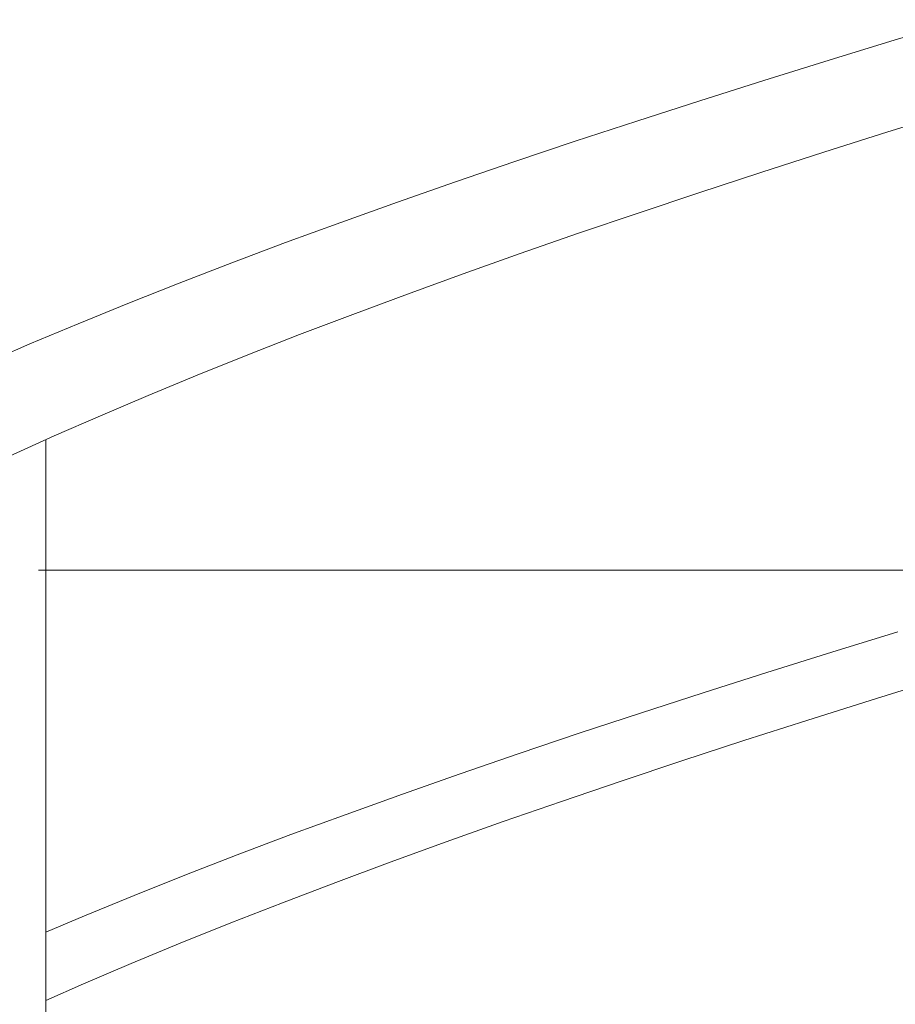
# Model space of a CAD drawing. Header units: millimetres. Extents: x 16408 to 39505, y -6861 to 26364.
# Tile 51 of 85: x 29234 to 29589, y 3660 to 4060. Entities that reach past the tile are written whole.
import ezdxf

# ---------------------------------------------------------------- set-up
doc = ezdxf.new("R2010")
doc.units = ezdxf.units.MM
doc.header["$MEASUREMENT"] = 0
doc.linetypes.add('Wipeout_Contour', pattern=[1000, 0, -1000])
doc.layers.add('0_Nr_pióra__103', color=7, linetype='Continuous', lineweight=5)
doc.layers.add('inw_schody zewnętrzne_Nr_pióra__103', color=7, linetype='Continuous', lineweight=5)

msp = doc.modelspace()

# ---------------------------------------------------------------- linework, layer by layer
at = {"layer": '0_Nr_pióra__103', "color": 7, "linetype": 'Continuous', "lineweight": 5}
for p, q in [((29298.82, 3684.99), (29319.3, 3693.21)), ((29278.91, 3676.76), (29298.82, 3684.99)), ((29259.57, 3668.53), (29278.91, 3676.76)), ((29244.23, 3661.8), (29259.57, 3668.53))]:
    msp.add_line(p, q, dxfattribs=at)
at = {"layer": 'inw_schody zewnętrzne_Nr_pióra__103', "color": 7, "linetype": 'Continuous', "lineweight": 5}
for p, q in [((29375.68, 3836.43), (29241.3, 3836.43)), ((29514.85, 3836.43), (29375.68, 3836.43)), ((29632.85, 3836.43), (29514.85, 3836.43))]:
    msp.add_line(p, q, dxfattribs=at)

# ---------------------------------------------------------------- wipeouts: each hides what was drawn before it
at = {"color": 254, "linetype": 'Wipeout_Contour', "lineweight": 0, "ltscale": 88505.870758}
msp.add_wipeout([(29218.73, 3920.01), (29262.28, 3928.24), (29237.74, 3928.24)], dxfattribs=at)
at = {"color": 254, "linetype": 'Wipeout_Contour', "lineweight": 0, "ltscale": 88478.087001}
msp.add_wipeout([(29225.6, 3911.79), (29229.49, 3882.67), (29247.66, 3890.89)], dxfattribs=at)
at = {"color": 254, "linetype": 'Wipeout_Contour', "lineweight": 0, "ltscale": 88530.095407}
msp.add_wipeout([(29295.89, 3704.4), (29259.95, 3696.17), (29276.06, 3696.17)], dxfattribs=at)

# ---------------------------------------------------------------- next in the draw order: linework, layer by layer
at = {"layer": '0_Nr_pióra__103', "color": 7, "linetype": 'Continuous', "lineweight": 5}
for p, q in [((29229.49, 3882.67), (29247.66, 3890.89)), ((29244.23, 3353.4), (29244.23, 3889.34))]:
    msp.add_line(p, q, dxfattribs=at)

# ---------------------------------------------------------------- next in the draw order: wipeouts: each hides what was drawn before it
at = {"color": 254, "linetype": 'Wipeout_Contour', "lineweight": 0, "ltscale": 88570.020112}
msp.add_wipeout([(29281.51, 3936.47), (29237.74, 3928.24), (29262.28, 3928.24)], dxfattribs=at)
at = {"color": 254, "linetype": 'Wipeout_Contour', "lineweight": 0, "ltscale": 88535.10039}
msp.add_wipeout([(29280.05, 3704.4), (29259.95, 3696.17), (29295.89, 3704.4)], dxfattribs=at)

# ---------------------------------------------------------------- next in the draw order: linework, layer by layer
at = {"layer": '0_Nr_pióra__103', "color": 7, "linetype": 'Continuous', "lineweight": 5}
msp.add_line((29244.23, 3689.54), (29259.95, 3696.17), dxfattribs=at)

# ---------------------------------------------------------------- next in the draw order: wipeouts: each hides what was drawn before it
at = {"color": 254, "linetype": 'Wipeout_Contour', "lineweight": 0, "ltscale": 88566.477493}
msp.add_wipeout([(29257.35, 3936.47), (29237.74, 3928.24), (29281.51, 3936.47)], dxfattribs=at)
at = {"color": 254, "linetype": 'Wipeout_Contour', "lineweight": 0, "ltscale": 88593.048522}
msp.add_wipeout([(29280.05, 3704.4), (29295.89, 3704.4), (29316.29, 3712.63)], dxfattribs=at)

# ---------------------------------------------------------------- next in the draw order: linework, layer by layer
at = {"layer": '0_Nr_pióra__103', "color": 7, "linetype": 'Continuous', "lineweight": 5}
msp.add_line((29218.73, 3920.01), (29237.74, 3928.24), dxfattribs=at)

# ---------------------------------------------------------------- next in the draw order: wipeouts: each hides what was drawn before it
at = {"color": 254, "linetype": 'Wipeout_Contour', "lineweight": 0, "ltscale": 88595.381061}
msp.add_wipeout([(29262.28, 3928.24), (29266.43, 3899.12), (29285.78, 3907.35)], dxfattribs=at)
at = {"color": 254, "linetype": 'Wipeout_Contour', "lineweight": 0, "ltscale": 88598.868695}
msp.add_wipeout([(29280.05, 3704.4), (29316.29, 3712.63), (29300.72, 3712.63)], dxfattribs=at)

# ---------------------------------------------------------------- next in the draw order: linework, layer by layer
at = {"layer": '0_Nr_pióra__103', "color": 7, "linetype": 'Continuous', "lineweight": 5}
for p, q in [((29247.66, 3890.89), (29266.43, 3899.12)), ((29259.95, 3696.17), (29280.05, 3704.4))]:
    msp.add_line(p, q, dxfattribs=at)

# ---------------------------------------------------------------- next in the draw order: wipeouts: each hides what was drawn before it
at = {"color": 254, "linetype": 'Wipeout_Contour', "lineweight": 0, "ltscale": 88614.702365}
msp.add_wipeout([(29262.28, 3928.24), (29285.78, 3907.35), (29281.51, 3936.47)], dxfattribs=at)
at = {"color": 254, "linetype": 'Wipeout_Contour', "lineweight": 0, "ltscale": 88657.704298}
msp.add_wipeout([(29300.72, 3712.63), (29316.29, 3712.63), (29337.25, 3720.85)], dxfattribs=at)

# ---------------------------------------------------------------- next in the draw order: wipeouts: each hides what was drawn before it
at = {"color": 254, "linetype": 'Wipeout_Contour', "lineweight": 0, "ltscale": 88631.438846}
msp.add_wipeout([(29301.31, 3944.69), (29257.35, 3936.47), (29281.51, 3936.47)], dxfattribs=at)
at = {"color": 254, "linetype": 'Wipeout_Contour', "lineweight": 0, "ltscale": 88664.337675}
msp.add_wipeout([(29300.72, 3712.63), (29337.25, 3720.85), (29321.96, 3720.85)], dxfattribs=at)

# ---------------------------------------------------------------- next in the draw order: linework, layer by layer
at = {"layer": '0_Nr_pióra__103', "color": 7, "linetype": 'Continuous', "lineweight": 5}
msp.add_line((29280.05, 3704.4), (29300.72, 3712.63), dxfattribs=at)

# ---------------------------------------------------------------- next in the draw order: wipeouts: each hides what was drawn before it
at = {"color": 254, "linetype": 'Wipeout_Contour', "lineweight": 0, "ltscale": 88628.840067}
msp.add_wipeout([(29277.55, 3944.69), (29257.35, 3936.47), (29301.31, 3944.69)], dxfattribs=at)
at = {"color": 254, "linetype": 'Wipeout_Contour', "lineweight": 0, "ltscale": 88695.249064}
msp.add_wipeout([(29316.29, 3712.63), (29340.35, 3701.44), (29337.25, 3720.85)], dxfattribs=at)

# ---------------------------------------------------------------- next in the draw order: linework, layer by layer
at = {"layer": '0_Nr_pióra__103', "color": 7, "linetype": 'Continuous', "lineweight": 5}
msp.add_line((29237.74, 3928.24), (29257.35, 3936.47), dxfattribs=at)

# ---------------------------------------------------------------- next in the draw order: wipeouts: each hides what was drawn before it
at = {"color": 254, "linetype": 'Wipeout_Contour', "lineweight": 0, "ltscale": 88656.6487}
msp.add_wipeout([(29305.71, 3915.57), (29281.51, 3936.47), (29285.78, 3907.35)], dxfattribs=at)
at = {"color": 254, "linetype": 'Wipeout_Contour', "lineweight": 0, "ltscale": 88724.033255}
msp.add_wipeout([(29321.96, 3720.85), (29337.25, 3720.85), (29358.77, 3729.08)], dxfattribs=at)

# ---------------------------------------------------------------- next in the draw order: linework, layer by layer
at = {"layer": '0_Nr_pióra__103', "color": 7, "linetype": 'Continuous', "lineweight": 5}
msp.add_line((29266.43, 3899.12), (29285.78, 3907.35), dxfattribs=at)

# ---------------------------------------------------------------- next in the draw order: wipeouts: each hides what was drawn before it
at = {"color": 254, "linetype": 'Wipeout_Contour', "lineweight": 0, "ltscale": 88676.423595}
msp.add_wipeout([(29301.31, 3944.69), (29281.51, 3936.47), (29305.71, 3915.57)], dxfattribs=at)
at = {"color": 254, "linetype": 'Wipeout_Contour', "lineweight": 0, "ltscale": 88731.477425}
msp.add_wipeout([(29321.96, 3720.85), (29358.77, 3729.08), (29343.76, 3729.08)], dxfattribs=at)

# ---------------------------------------------------------------- next in the draw order: linework, layer by layer
at = {"layer": '0_Nr_pióra__103', "color": 7, "linetype": 'Continuous', "lineweight": 5}
msp.add_line((29300.72, 3712.63), (29321.96, 3720.85), dxfattribs=at)

# ---------------------------------------------------------------- next in the draw order: wipeouts: each hides what was drawn before it
at = {"color": 254, "linetype": 'Wipeout_Contour', "lineweight": 0, "ltscale": 88694.58311}
msp.add_wipeout([(29277.55, 3944.69), (29301.31, 3944.69), (29321.69, 3952.92)], dxfattribs=at)
at = {"color": 254, "linetype": 'Wipeout_Contour', "lineweight": 0, "ltscale": 88740.893325}
msp.add_wipeout([(29337.25, 3720.85), (29340.35, 3701.44), (29361.94, 3709.66)], dxfattribs=at)

# ---------------------------------------------------------------- next in the draw order: linework, layer by layer
at = {"layer": '0_Nr_pióra__103', "color": 7, "linetype": 'Continuous', "lineweight": 5}
msp.add_line((29319.3, 3693.21), (29340.35, 3701.44), dxfattribs=at)

# ---------------------------------------------------------------- next in the draw order: wipeouts: each hides what was drawn before it
at = {"color": 254, "linetype": 'Wipeout_Contour', "lineweight": 0, "ltscale": 88692.930133}
msp.add_wipeout([(29277.55, 3944.69), (29321.69, 3952.92), (29298.33, 3952.92)], dxfattribs=at)
at = {"color": 254, "linetype": 'Wipeout_Contour', "lineweight": 0, "ltscale": 88761.915256}
msp.add_wipeout([(29337.25, 3720.85), (29361.94, 3709.66), (29358.77, 3729.08)], dxfattribs=at)

# ---------------------------------------------------------------- next in the draw order: linework, layer by layer
at = {"layer": '0_Nr_pióra__103', "color": 7, "linetype": 'Continuous', "lineweight": 5}
msp.add_line((29257.35, 3936.47), (29277.55, 3944.69), dxfattribs=at)

# ---------------------------------------------------------------- next in the draw order: wipeouts: each hides what was drawn before it
at = {"color": 254, "linetype": 'Wipeout_Contour', "lineweight": 0, "ltscale": 88719.626603}
msp.add_wipeout([(29301.31, 3944.69), (29305.71, 3915.57), (29326.21, 3923.8)], dxfattribs=at)
at = {"color": 254, "linetype": 'Wipeout_Contour', "lineweight": 0, "ltscale": 88792.005121}
msp.add_wipeout([(29343.76, 3729.08), (29358.77, 3729.08), (29380.82, 3737.3)], dxfattribs=at)

# ---------------------------------------------------------------- next in the draw order: linework, layer by layer
at = {"layer": '0_Nr_pióra__103', "color": 7, "linetype": 'Continuous', "lineweight": 5}
msp.add_line((29285.78, 3907.35), (29305.71, 3915.57), dxfattribs=at)

# ---------------------------------------------------------------- next in the draw order: wipeouts: each hides what was drawn before it
at = {"color": 254, "linetype": 'Wipeout_Contour', "lineweight": 0, "ltscale": 88739.847621}
msp.add_wipeout([(29301.31, 3944.69), (29326.21, 3923.8), (29321.69, 3952.92)], dxfattribs=at)
at = {"color": 254, "linetype": 'Wipeout_Contour', "lineweight": 0, "ltscale": 88800.257249}
msp.add_wipeout([(29343.76, 3729.08), (29380.82, 3737.3), (29366.11, 3737.3)], dxfattribs=at)

# ---------------------------------------------------------------- next in the draw order: linework, layer by layer
at = {"layer": '0_Nr_pióra__103', "color": 7, "linetype": 'Continuous', "lineweight": 5}
msp.add_line((29321.96, 3720.85), (29343.76, 3729.08), dxfattribs=at)

# ---------------------------------------------------------------- next in the draw order: wipeouts: each hides what was drawn before it
at = {"color": 254, "linetype": 'Wipeout_Contour', "lineweight": 0, "ltscale": 88759.424207}
msp.add_wipeout([(29298.33, 3952.92), (29321.69, 3952.92), (29342.62, 3961.14)], dxfattribs=at)
at = {"color": 254, "linetype": 'Wipeout_Contour', "lineweight": 0, "ltscale": 88808.720432}
msp.add_wipeout([(29358.77, 3729.08), (29361.94, 3709.66), (29384.08, 3717.89)], dxfattribs=at)

# ---------------------------------------------------------------- next in the draw order: linework, layer by layer
at = {"layer": '0_Nr_pióra__103', "color": 7, "linetype": 'Continuous', "lineweight": 5}
msp.add_line((29340.35, 3701.44), (29361.94, 3709.66), dxfattribs=at)

# ---------------------------------------------------------------- next in the draw order: wipeouts: each hides what was drawn before it
at = {"color": 254, "linetype": 'Wipeout_Contour', "lineweight": 0, "ltscale": 88758.718532}
msp.add_wipeout([(29298.33, 3952.92), (29342.62, 3961.14), (29319.69, 3961.14)], dxfattribs=at)
at = {"color": 254, "linetype": 'Wipeout_Contour', "lineweight": 0, "ltscale": 88830.205609}
msp.add_wipeout([(29358.77, 3729.08), (29384.08, 3717.89), (29380.82, 3737.3)], dxfattribs=at)

# ---------------------------------------------------------------- next in the draw order: linework, layer by layer
at = {"layer": '0_Nr_pióra__103', "color": 7, "linetype": 'Continuous', "lineweight": 5}
msp.add_line((29277.55, 3944.69), (29298.33, 3952.92), dxfattribs=at)

# ---------------------------------------------------------------- next in the draw order: wipeouts: each hides what was drawn before it
at = {"color": 254, "linetype": 'Wipeout_Contour', "lineweight": 0, "ltscale": 88784.286152}
msp.add_wipeout([(29321.69, 3952.92), (29326.21, 3923.8), (29347.27, 3932.02)], dxfattribs=at)
at = {"color": 254, "linetype": 'Wipeout_Contour', "lineweight": 0, "ltscale": 88861.588847}
msp.add_wipeout([(29366.11, 3737.3), (29380.82, 3737.3), (29403.41, 3745.53)], dxfattribs=at)

# ---------------------------------------------------------------- next in the draw order: linework, layer by layer
at = {"layer": '0_Nr_pióra__103', "color": 7, "linetype": 'Continuous', "lineweight": 5}
msp.add_line((29305.71, 3915.57), (29326.21, 3923.8), dxfattribs=at)

# ---------------------------------------------------------------- next in the draw order: wipeouts: each hides what was drawn before it
at = {"color": 254, "linetype": 'Wipeout_Contour', "lineweight": 0, "ltscale": 88804.945614}
msp.add_wipeout([(29321.69, 3952.92), (29347.27, 3932.02), (29342.62, 3961.14)], dxfattribs=at)
at = {"color": 254, "linetype": 'Wipeout_Contour', "lineweight": 0, "ltscale": 88870.645678}
msp.add_wipeout([(29366.11, 3737.3), (29403.41, 3745.53), (29389, 3745.53)], dxfattribs=at)

# ---------------------------------------------------------------- next in the draw order: linework, layer by layer
at = {"layer": '0_Nr_pióra__103', "color": 7, "linetype": 'Continuous', "lineweight": 5}
msp.add_line((29343.76, 3729.08), (29366.11, 3737.3), dxfattribs=at)

# ---------------------------------------------------------------- next in the draw order: wipeouts: each hides what was drawn before it
at = {"color": 254, "linetype": 'Wipeout_Contour', "lineweight": 0, "ltscale": 88825.932658}
msp.add_wipeout([(29319.69, 3961.14), (29342.62, 3961.14), (29364.11, 3969.37)], dxfattribs=at)
at = {"color": 254, "linetype": 'Wipeout_Contour', "lineweight": 0, "ltscale": 88878.149502}
msp.add_wipeout([(29380.82, 3737.3), (29384.08, 3717.89), (29406.74, 3726.12)], dxfattribs=at)

# ---------------------------------------------------------------- next in the draw order: linework, layer by layer
at = {"layer": '0_Nr_pióra__103', "color": 7, "linetype": 'Continuous', "lineweight": 5}
msp.add_line((29361.94, 3709.66), (29384.08, 3717.89), dxfattribs=at)

# ---------------------------------------------------------------- next in the draw order: wipeouts: each hides what was drawn before it
at = {"color": 254, "linetype": 'Wipeout_Contour', "lineweight": 0, "ltscale": 88826.175302}
msp.add_wipeout([(29319.69, 3961.14), (29364.11, 3969.37), (29341.6, 3969.37)], dxfattribs=at)
at = {"color": 254, "linetype": 'Wipeout_Contour', "lineweight": 0, "ltscale": 88900.088903}
msp.add_wipeout([(29380.82, 3737.3), (29406.74, 3726.12), (29403.41, 3745.53)], dxfattribs=at)

# ---------------------------------------------------------------- next in the draw order: linework, layer by layer
at = {"layer": '0_Nr_pióra__103', "color": 7, "linetype": 'Continuous', "lineweight": 5}
msp.add_line((29298.33, 3952.92), (29319.69, 3961.14), dxfattribs=at)

# ---------------------------------------------------------------- next in the draw order: wipeouts: each hides what was drawn before it
at = {"color": 254, "linetype": 'Wipeout_Contour', "lineweight": 0, "ltscale": 88850.597929}
msp.add_wipeout([(29342.62, 3961.14), (29347.27, 3932.02), (29368.87, 3940.25)], dxfattribs=at)
at = {"color": 254, "linetype": 'Wipeout_Contour', "lineweight": 0, "ltscale": 88932.752626}
msp.add_wipeout([(29389, 3745.53), (29403.41, 3745.53), (29426.52, 3753.76)], dxfattribs=at)

# ---------------------------------------------------------------- next in the draw order: linework, layer by layer
at = {"layer": '0_Nr_pióra__103', "color": 7, "linetype": 'Continuous', "lineweight": 5}
msp.add_line((29326.21, 3923.8), (29347.27, 3932.02), dxfattribs=at)

# ---------------------------------------------------------------- next in the draw order: wipeouts: each hides what was drawn before it
at = {"color": 254, "linetype": 'Wipeout_Contour', "lineweight": 0, "ltscale": 88871.687956}
msp.add_wipeout([(29342.62, 3961.14), (29368.87, 3940.25), (29364.11, 3969.37)], dxfattribs=at)
at = {"color": 254, "linetype": 'Wipeout_Contour', "lineweight": 0, "ltscale": 88942.610481}
msp.add_wipeout([(29389, 3745.53), (29426.52, 3753.76), (29412.41, 3753.76)], dxfattribs=at)

# ---------------------------------------------------------------- next in the draw order: linework, layer by layer
at = {"layer": '0_Nr_pióra__103', "color": 7, "linetype": 'Continuous', "lineweight": 5}
msp.add_line((29366.11, 3737.3), (29389, 3745.53), dxfattribs=at)

# ---------------------------------------------------------------- next in the draw order: wipeouts: each hides what was drawn before it
at = {"color": 254, "linetype": 'Wipeout_Contour', "lineweight": 0, "ltscale": 88894.078193}
msp.add_wipeout([(29341.6, 3969.37), (29364.11, 3969.37), (29386.13, 3977.6)], dxfattribs=at)
at = {"color": 254, "linetype": 'Wipeout_Contour', "lineweight": 0, "ltscale": 88949.148773}
msp.add_wipeout([(29429.93, 3734.34), (29403.41, 3745.53), (29406.74, 3726.12)], dxfattribs=at)

# ---------------------------------------------------------------- next in the draw order: linework, layer by layer
at = {"layer": '0_Nr_pióra__103', "color": 7, "linetype": 'Continuous', "lineweight": 5}
msp.add_line((29384.08, 3717.89), (29406.74, 3726.12), dxfattribs=at)

# ---------------------------------------------------------------- next in the draw order: wipeouts: each hides what was drawn before it
at = {"color": 254, "linetype": 'Wipeout_Contour', "lineweight": 0, "ltscale": 88895.269689}
msp.add_wipeout([(29341.6, 3969.37), (29386.13, 3977.6), (29364.06, 3977.6)], dxfattribs=at)
at = {"color": 254, "linetype": 'Wipeout_Contour', "lineweight": 0, "ltscale": 88971.533149}
msp.add_wipeout([(29426.52, 3753.76), (29403.41, 3745.53), (29429.93, 3734.34)], dxfattribs=at)

# ---------------------------------------------------------------- next in the draw order: linework, layer by layer
at = {"layer": '0_Nr_pióra__103', "color": 7, "linetype": 'Continuous', "lineweight": 5}
msp.add_line((29319.69, 3961.14), (29341.6, 3969.37), dxfattribs=at)

# ---------------------------------------------------------------- next in the draw order: wipeouts: each hides what was drawn before it
at = {"color": 254, "linetype": 'Wipeout_Contour', "lineweight": 0, "ltscale": 88918.531737}
msp.add_wipeout([(29364.11, 3969.37), (29368.87, 3940.25), (29391.01, 3948.48)], dxfattribs=at)
at = {"color": 254, "linetype": 'Wipeout_Contour', "lineweight": 0, "ltscale": 89005.463856}
msp.add_wipeout([(29412.41, 3753.76), (29426.52, 3753.76), (29450.14, 3761.98)], dxfattribs=at)

# ---------------------------------------------------------------- next in the draw order: linework, layer by layer
at = {"layer": '0_Nr_pióra__103', "color": 7, "linetype": 'Continuous', "lineweight": 5}
msp.add_line((29347.27, 3932.02), (29368.87, 3940.25), dxfattribs=at)

# ---------------------------------------------------------------- next in the draw order: wipeouts: each hides what was drawn before it
at = {"color": 254, "linetype": 'Wipeout_Contour', "lineweight": 0, "ltscale": 88940.044247}
msp.add_wipeout([(29364.11, 3969.37), (29391.01, 3948.48), (29386.13, 3977.6)], dxfattribs=at)
at = {"color": 254, "linetype": 'Wipeout_Contour', "lineweight": 0, "ltscale": 89016.118661}
msp.add_wipeout([(29436.34, 3761.98), (29412.41, 3753.76), (29450.14, 3761.98)], dxfattribs=at)

# ---------------------------------------------------------------- next in the draw order: linework, layer by layer
at = {"layer": '0_Nr_pióra__103', "color": 7, "linetype": 'Continuous', "lineweight": 5}
msp.add_line((29389, 3745.53), (29412.41, 3753.76), dxfattribs=at)

# ---------------------------------------------------------------- next in the draw order: wipeouts: each hides what was drawn before it
at = {"color": 254, "linetype": 'Wipeout_Contour', "lineweight": 0, "ltscale": 88963.829769}
msp.add_wipeout([(29364.06, 3977.6), (29386.13, 3977.6), (29408.68, 3985.82)], dxfattribs=at)
at = {"color": 254, "linetype": 'Wipeout_Contour', "lineweight": 0, "ltscale": 89021.685737}
msp.add_wipeout([(29453.62, 3742.57), (29426.52, 3753.76), (29429.93, 3734.34)], dxfattribs=at)

# ---------------------------------------------------------------- next in the draw order: linework, layer by layer
at = {"layer": '0_Nr_pióra__103', "color": 7, "linetype": 'Continuous', "lineweight": 5}
msp.add_line((29406.74, 3726.12), (29429.93, 3734.34), dxfattribs=at)

# ---------------------------------------------------------------- next in the draw order: wipeouts: each hides what was drawn before it
at = {"color": 254, "linetype": 'Wipeout_Contour', "lineweight": 0, "ltscale": 88965.970169}
msp.add_wipeout([(29364.06, 3977.6), (29408.68, 3985.82), (29387.06, 3985.82)], dxfattribs=at)
at = {"color": 254, "linetype": 'Wipeout_Contour', "lineweight": 0, "ltscale": 89044.505669}
msp.add_wipeout([(29450.14, 3761.98), (29426.52, 3753.76), (29453.62, 3742.57)], dxfattribs=at)

# ---------------------------------------------------------------- next in the draw order: linework, layer by layer
at = {"layer": '0_Nr_pióra__103', "color": 7, "linetype": 'Continuous', "lineweight": 5}
msp.add_line((29341.6, 3969.37), (29364.06, 3977.6), dxfattribs=at)

# ---------------------------------------------------------------- next in the draw order: wipeouts: each hides what was drawn before it
at = {"color": 254, "linetype": 'Wipeout_Contour', "lineweight": 0, "ltscale": 88988.056607}
msp.add_wipeout([(29386.13, 3977.6), (29391.01, 3948.48), (29413.68, 3956.7)], dxfattribs=at)
at = {"color": 254, "linetype": 'Wipeout_Contour', "lineweight": 0, "ltscale": 89079.689294}
msp.add_wipeout([(29436.34, 3761.98), (29450.14, 3761.98), (29474.25, 3770.21)], dxfattribs=at)

# ---------------------------------------------------------------- next in the draw order: linework, layer by layer
at = {"layer": '0_Nr_pióra__103', "color": 7, "linetype": 'Continuous', "lineweight": 5}
msp.add_line((29368.87, 3940.25), (29391.01, 3948.48), dxfattribs=at)

# ---------------------------------------------------------------- next in the draw order: wipeouts: each hides what was drawn before it
at = {"color": 254, "linetype": 'Wipeout_Contour', "lineweight": 0, "ltscale": 89009.983325}
msp.add_wipeout([(29386.13, 3977.6), (29413.68, 3956.7), (29408.68, 3985.82)], dxfattribs=at)
at = {"color": 254, "linetype": 'Wipeout_Contour', "lineweight": 0, "ltscale": 89091.136556}
msp.add_wipeout([(29436.34, 3761.98), (29474.25, 3770.21), (29460.78, 3770.21)], dxfattribs=at)

# ---------------------------------------------------------------- next in the draw order: linework, layer by layer
at = {"layer": '0_Nr_pióra__103', "color": 7, "linetype": 'Continuous', "lineweight": 5}
msp.add_line((29412.41, 3753.76), (29436.34, 3761.98), dxfattribs=at)

# ---------------------------------------------------------------- next in the draw order: wipeouts: each hides what was drawn before it
at = {"color": 254, "linetype": 'Wipeout_Contour', "lineweight": 0, "ltscale": 89035.155577}
msp.add_wipeout([(29431.75, 3994.05), (29387.06, 3985.82), (29408.68, 3985.82)], dxfattribs=at)
at = {"color": 254, "linetype": 'Wipeout_Contour', "lineweight": 0, "ltscale": 89095.727158}
msp.add_wipeout([(29450.14, 3761.98), (29453.62, 3742.57), (29477.81, 3750.79)], dxfattribs=at)

# ---------------------------------------------------------------- next in the draw order: linework, layer by layer
at = {"layer": '0_Nr_pióra__103', "color": 7, "linetype": 'Continuous', "lineweight": 5}
msp.add_line((29429.93, 3734.34), (29453.62, 3742.57), dxfattribs=at)

# ---------------------------------------------------------------- next in the draw order: wipeouts: each hides what was drawn before it
at = {"color": 254, "linetype": 'Wipeout_Contour', "lineweight": 0, "ltscale": 89038.244461}
msp.add_wipeout([(29387.06, 3985.82), (29431.75, 3994.05), (29410.59, 3994.05)], dxfattribs=at)
at = {"color": 254, "linetype": 'Wipeout_Contour', "lineweight": 0, "ltscale": 89118.972988}
msp.add_wipeout([(29450.14, 3761.98), (29477.81, 3750.79), (29474.25, 3770.21)], dxfattribs=at)

# ---------------------------------------------------------------- next in the draw order: linework, layer by layer
at = {"layer": '0_Nr_pióra__103', "color": 7, "linetype": 'Continuous', "lineweight": 5}
msp.add_line((29364.06, 3977.6), (29387.06, 3985.82), dxfattribs=at)

# ---------------------------------------------------------------- next in the draw order: wipeouts: each hides what was drawn before it
at = {"color": 254, "linetype": 'Wipeout_Contour', "lineweight": 0, "ltscale": 89059.140805}
msp.add_wipeout([(29436.86, 3964.93), (29408.68, 3985.82), (29413.68, 3956.7)], dxfattribs=at)
at = {"color": 254, "linetype": 'Wipeout_Contour', "lineweight": 0, "ltscale": 89155.394893}
msp.add_wipeout([(29460.78, 3770.21), (29474.25, 3770.21), (29498.86, 3778.44)], dxfattribs=at)

# ---------------------------------------------------------------- next in the draw order: linework, layer by layer
at = {"layer": '0_Nr_pióra__103', "color": 7, "linetype": 'Continuous', "lineweight": 5}
msp.add_line((29391.01, 3948.48), (29413.68, 3956.7), dxfattribs=at)

# ---------------------------------------------------------------- next in the draw order: wipeouts: each hides what was drawn before it
at = {"color": 254, "linetype": 'Wipeout_Contour', "lineweight": 0, "ltscale": 89081.473267}
msp.add_wipeout([(29431.75, 3994.05), (29408.68, 3985.82), (29436.86, 3964.93)], dxfattribs=at)
at = {"color": 254, "linetype": 'Wipeout_Contour', "lineweight": 0, "ltscale": 89167.629702}
msp.add_wipeout([(29460.78, 3770.21), (29498.86, 3778.44), (29485.71, 3778.44)], dxfattribs=at)

# ---------------------------------------------------------------- next in the draw order: linework, layer by layer
at = {"layer": '0_Nr_pióra__103', "color": 7, "linetype": 'Continuous', "lineweight": 5}
msp.add_line((29436.34, 3761.98), (29460.78, 3770.21), dxfattribs=at)

# ---------------------------------------------------------------- next in the draw order: wipeouts: each hides what was drawn before it
at = {"color": 254, "linetype": 'Wipeout_Contour', "lineweight": 0, "ltscale": 89108.023074}
msp.add_wipeout([(29455.33, 4002.28), (29410.59, 3994.05), (29431.75, 3994.05)], dxfattribs=at)
at = {"color": 254, "linetype": 'Wipeout_Contour', "lineweight": 0, "ltscale": 89171.23909}
msp.add_wipeout([(29474.25, 3770.21), (29477.81, 3750.79), (29502.48, 3759.02)], dxfattribs=at)

# ---------------------------------------------------------------- next in the draw order: linework, layer by layer
at = {"layer": '0_Nr_pióra__103', "color": 7, "linetype": 'Continuous', "lineweight": 5}
msp.add_line((29453.62, 3742.57), (29477.81, 3750.79), dxfattribs=at)

# ---------------------------------------------------------------- next in the draw order: wipeouts: each hides what was drawn before it
at = {"color": 254, "linetype": 'Wipeout_Contour', "lineweight": 0, "ltscale": 89112.059512}
msp.add_wipeout([(29434.64, 4002.28), (29410.59, 3994.05), (29455.33, 4002.28)], dxfattribs=at)
at = {"color": 254, "linetype": 'Wipeout_Contour', "lineweight": 0, "ltscale": 89194.900971}
msp.add_wipeout([(29474.25, 3770.21), (29502.48, 3759.02), (29498.86, 3778.44)], dxfattribs=at)

# ---------------------------------------------------------------- next in the draw order: linework, layer by layer
at = {"layer": '0_Nr_pióra__103', "color": 7, "linetype": 'Continuous', "lineweight": 5}
msp.add_line((29387.06, 3985.82), (29410.59, 3994.05), dxfattribs=at)

# ---------------------------------------------------------------- next in the draw order: wipeouts: each hides what was drawn before it
at = {"color": 254, "linetype": 'Wipeout_Contour', "lineweight": 0, "ltscale": 89131.751917}
msp.add_wipeout([(29460.55, 3973.15), (29431.75, 3994.05), (29436.86, 3964.93)], dxfattribs=at)
at = {"color": 254, "linetype": 'Wipeout_Contour', "lineweight": 0, "ltscale": 89232.545945}
msp.add_wipeout([(29485.71, 3778.44), (29498.86, 3778.44), (29523.94, 3786.66)], dxfattribs=at)

# ---------------------------------------------------------------- next in the draw order: linework, layer by layer
at = {"layer": '0_Nr_pióra__103', "color": 7, "linetype": 'Continuous', "lineweight": 5}
msp.add_line((29413.68, 3956.7), (29436.86, 3964.93), dxfattribs=at)

# ---------------------------------------------------------------- next in the draw order: wipeouts: each hides what was drawn before it
at = {"color": 254, "linetype": 'Wipeout_Contour', "lineweight": 0, "ltscale": 89154.481458}
msp.add_wipeout([(29455.33, 4002.28), (29431.75, 3994.05), (29460.55, 3973.15)], dxfattribs=at)
at = {"color": 254, "linetype": 'Wipeout_Contour', "lineweight": 0, "ltscale": 89245.562992}
msp.add_wipeout([(29485.71, 3778.44), (29523.94, 3786.66), (29511.12, 3786.66)], dxfattribs=at)

# ---------------------------------------------------------------- next in the draw order: linework, layer by layer
at = {"layer": '0_Nr_pióra__103', "color": 7, "linetype": 'Continuous', "lineweight": 5}
msp.add_line((29460.78, 3770.21), (29485.71, 3778.44), dxfattribs=at)

# ---------------------------------------------------------------- next in the draw order: wipeouts: each hides what was drawn before it
at = {"color": 254, "linetype": 'Wipeout_Contour', "lineweight": 0, "ltscale": 89182.398974}
msp.add_wipeout([(29434.64, 4002.28), (29455.33, 4002.28), (29479.4, 4010.5)], dxfattribs=at)
at = {"color": 254, "linetype": 'Wipeout_Contour', "lineweight": 0, "ltscale": 89248.186889}
msp.add_wipeout([(29498.86, 3778.44), (29502.48, 3759.02), (29527.63, 3767.25)], dxfattribs=at)

# ---------------------------------------------------------------- next in the draw order: linework, layer by layer
at = {"layer": '0_Nr_pióra__103', "color": 7, "linetype": 'Continuous', "lineweight": 5}
msp.add_line((29477.81, 3750.79), (29502.48, 3759.02), dxfattribs=at)

# ---------------------------------------------------------------- next in the draw order: wipeouts: each hides what was drawn before it
at = {"color": 254, "linetype": 'Wipeout_Contour', "lineweight": 0, "ltscale": 89187.381574}
msp.add_wipeout([(29434.64, 4002.28), (29479.4, 4010.5), (29459.19, 4010.5)], dxfattribs=at)
at = {"color": 254, "linetype": 'Wipeout_Contour', "lineweight": 0, "ltscale": 89272.25478}
msp.add_wipeout([(29498.86, 3778.44), (29527.63, 3767.25), (29523.94, 3786.66)], dxfattribs=at)

# ---------------------------------------------------------------- next in the draw order: linework, layer by layer
at = {"layer": '0_Nr_pióra__103', "color": 7, "linetype": 'Continuous', "lineweight": 5}
msp.add_line((29410.59, 3994.05), (29434.64, 4002.28), dxfattribs=at)

# ---------------------------------------------------------------- next in the draw order: wipeouts: each hides what was drawn before it
at = {"color": 254, "linetype": 'Wipeout_Contour', "lineweight": 0, "ltscale": 89205.856718}
msp.add_wipeout([(29455.33, 4002.28), (29460.55, 3973.15), (29484.73, 3981.38)], dxfattribs=at)
at = {"color": 254, "linetype": 'Wipeout_Contour', "lineweight": 0, "ltscale": 89311.107048}
msp.add_wipeout([(29511.12, 3786.66), (29523.94, 3786.66), (29549.48, 3794.89)], dxfattribs=at)

# ---------------------------------------------------------------- next in the draw order: linework, layer by layer
at = {"layer": '0_Nr_pióra__103', "color": 7, "linetype": 'Continuous', "lineweight": 5}
msp.add_line((29436.86, 3964.93), (29460.55, 3973.15), dxfattribs=at)

# ---------------------------------------------------------------- next in the draw order: wipeouts: each hides what was drawn before it
at = {"color": 254, "linetype": 'Wipeout_Contour', "lineweight": 0, "ltscale": 89228.974502}
msp.add_wipeout([(29455.33, 4002.28), (29484.73, 3981.38), (29479.4, 4010.5)], dxfattribs=at)
at = {"color": 254, "linetype": 'Wipeout_Contour', "lineweight": 0, "ltscale": 89324.900625}
msp.add_wipeout([(29537, 3794.89), (29511.12, 3786.66), (29549.48, 3794.89)], dxfattribs=at)

# ---------------------------------------------------------------- next in the draw order: linework, layer by layer
at = {"layer": '0_Nr_pióra__103', "color": 7, "linetype": 'Continuous', "lineweight": 5}
msp.add_line((29485.71, 3778.44), (29511.12, 3786.66), dxfattribs=at)

# ---------------------------------------------------------------- next in the draw order: wipeouts: each hides what was drawn before it
at = {"color": 254, "linetype": 'Wipeout_Contour', "lineweight": 0, "ltscale": 89258.249284}
msp.add_wipeout([(29459.19, 4010.5), (29479.4, 4010.5), (29503.96, 4018.73)], dxfattribs=at)
at = {"color": 254, "linetype": 'Wipeout_Contour', "lineweight": 0, "ltscale": 89326.535233}
msp.add_wipeout([(29523.94, 3786.66), (29527.63, 3767.25), (29553.23, 3775.47)], dxfattribs=at)

# ---------------------------------------------------------------- next in the draw order: linework, layer by layer
at = {"layer": '0_Nr_pióra__103', "color": 7, "linetype": 'Continuous', "lineweight": 5}
msp.add_line((29502.48, 3759.02), (29527.63, 3767.25), dxfattribs=at)

# ---------------------------------------------------------------- next in the draw order: wipeouts: each hides what was drawn before it
at = {"color": 254, "linetype": 'Wipeout_Contour', "lineweight": 0, "ltscale": 89264.176176}
msp.add_wipeout([(29459.19, 4010.5), (29503.96, 4018.73), (29484.23, 4018.73)], dxfattribs=at)
at = {"color": 254, "linetype": 'Wipeout_Contour', "lineweight": 0, "ltscale": 89350.998904}
msp.add_wipeout([(29523.94, 3786.66), (29553.23, 3775.47), (29549.48, 3794.89)], dxfattribs=at)

# ---------------------------------------------------------------- next in the draw order: linework, layer by layer
at = {"layer": '0_Nr_pióra__103', "color": 7, "linetype": 'Continuous', "lineweight": 5}
msp.add_line((29434.64, 4002.28), (29459.19, 4010.5), dxfattribs=at)

# ---------------------------------------------------------------- next in the draw order: wipeouts: each hides what was drawn before it
at = {"color": 254, "linetype": 'Wipeout_Contour', "lineweight": 0, "ltscale": 89281.421334}
msp.add_wipeout([(29479.4, 4010.5), (29484.73, 3981.38), (29509.39, 3989.61)], dxfattribs=at)
at = {"color": 254, "linetype": 'Wipeout_Contour', "lineweight": 0, "ltscale": 89391.042137}
msp.add_wipeout([(29575.47, 3803.11), (29537, 3794.89), (29549.48, 3794.89)], dxfattribs=at)

# ---------------------------------------------------------------- next in the draw order: linework, layer by layer
at = {"layer": '0_Nr_pióra__103', "color": 7, "linetype": 'Continuous', "lineweight": 5}
msp.add_line((29460.55, 3973.15), (29484.73, 3981.38), dxfattribs=at)

# ---------------------------------------------------------------- next in the draw order: wipeouts: each hides what was drawn before it
at = {"color": 254, "linetype": 'Wipeout_Contour', "lineweight": 0, "ltscale": 89304.918343}
msp.add_wipeout([(29479.4, 4010.5), (29509.39, 3989.61), (29503.96, 4018.73)], dxfattribs=at)
at = {"color": 254, "linetype": 'Wipeout_Contour', "lineweight": 0, "ltscale": 89405.606133}
msp.add_wipeout([(29537, 3794.89), (29575.47, 3803.11), (29563.34, 3803.11)], dxfattribs=at)

# ---------------------------------------------------------------- next in the draw order: linework, layer by layer
at = {"layer": '0_Nr_pióra__103', "color": 7, "linetype": 'Continuous', "lineweight": 5}
msp.add_line((29511.12, 3786.66), (29537, 3794.89), dxfattribs=at)

# ---------------------------------------------------------------- next in the draw order: wipeouts: each hides what was drawn before it
at = {"color": 254, "linetype": 'Wipeout_Contour', "lineweight": 0, "ltscale": 89335.539312}
msp.add_wipeout([(29484.23, 4018.73), (29503.96, 4018.73), (29528.99, 4026.95)], dxfattribs=at)
at = {"color": 254, "linetype": 'Wipeout_Contour', "lineweight": 0, "ltscale": 89406.248134}
msp.add_wipeout([(29579.29, 3783.7), (29549.48, 3794.89), (29553.23, 3775.47)], dxfattribs=at)

# ---------------------------------------------------------------- next in the draw order: linework, layer by layer
at = {"layer": '0_Nr_pióra__103', "color": 7, "linetype": 'Continuous', "lineweight": 5}
msp.add_line((29527.63, 3767.25), (29553.23, 3775.47), dxfattribs=at)

# ---------------------------------------------------------------- next in the draw order: wipeouts: each hides what was drawn before it
at = {"color": 254, "linetype": 'Wipeout_Contour', "lineweight": 0, "ltscale": 89342.408143}
msp.add_wipeout([(29484.23, 4018.73), (29528.99, 4026.95), (29509.76, 4026.95)], dxfattribs=at)
at = {"color": 254, "linetype": 'Wipeout_Contour', "lineweight": 0, "ltscale": 89431.097171}
msp.add_wipeout([(29575.47, 3803.11), (29549.48, 3794.89), (29579.29, 3783.7)], dxfattribs=at)

# ---------------------------------------------------------------- next in the draw order: linework, layer by layer
at = {"layer": '0_Nr_pióra__103', "color": 7, "linetype": 'Continuous', "lineweight": 5}
msp.add_line((29459.19, 4010.5), (29484.23, 4018.73), dxfattribs=at)

# ---------------------------------------------------------------- next in the draw order: wipeouts: each hides what was drawn before it
at = {"color": 254, "linetype": 'Wipeout_Contour', "lineweight": 0, "ltscale": 89358.411188}
msp.add_wipeout([(29503.96, 4018.73), (29509.39, 3989.61), (29534.52, 3997.83)], dxfattribs=at)
at = {"color": 254, "linetype": 'Wipeout_Contour', "lineweight": 0, "ltscale": 89472.314491}
msp.add_wipeout([(29563.34, 3803.11), (29575.47, 3803.11), (29601.9, 3811.34)], dxfattribs=at)

# ---------------------------------------------------------------- next in the draw order: linework, layer by layer
at = {"layer": '0_Nr_pióra__103', "color": 7, "linetype": 'Continuous', "lineweight": 5}
msp.add_line((29484.73, 3981.38), (29509.39, 3989.61), dxfattribs=at)

# ---------------------------------------------------------------- next in the draw order: wipeouts: each hides what was drawn before it
at = {"color": 254, "linetype": 'Wipeout_Contour', "lineweight": 0, "ltscale": 89382.278226}
msp.add_wipeout([(29503.96, 4018.73), (29534.52, 3997.83), (29528.99, 4026.95)], dxfattribs=at)
at = {"color": 254, "linetype": 'Wipeout_Contour', "lineweight": 0, "ltscale": 89487.642391}
msp.add_wipeout([(29590.12, 3811.34), (29563.34, 3803.11), (29601.9, 3811.34)], dxfattribs=at)

# ---------------------------------------------------------------- next in the draw order: linework, layer by layer
at = {"layer": '0_Nr_pióra__103', "color": 7, "linetype": 'Continuous', "lineweight": 5}
msp.add_line((29537, 3794.89), (29563.34, 3803.11), dxfattribs=at)

# ---------------------------------------------------------------- next in the draw order: wipeouts: each hides what was drawn before it
at = {"color": 254, "linetype": 'Wipeout_Contour', "lineweight": 0, "ltscale": 89414.233683}
msp.add_wipeout([(29509.76, 4026.95), (29528.99, 4026.95), (29554.48, 4035.18)], dxfattribs=at)
at = {"color": 254, "linetype": 'Wipeout_Contour', "lineweight": 0, "ltscale": 89487.28895}
msp.add_wipeout([(29605.78, 3791.93), (29575.47, 3803.11), (29579.29, 3783.7)], dxfattribs=at)

# ---------------------------------------------------------------- next in the draw order: linework, layer by layer
at = {"layer": '0_Nr_pióra__103', "color": 7, "linetype": 'Continuous', "lineweight": 5}
msp.add_line((29553.23, 3775.47), (29579.29, 3783.7), dxfattribs=at)

# ---------------------------------------------------------------- next in the draw order: wipeouts: each hides what was drawn before it
at = {"color": 254, "linetype": 'Wipeout_Contour', "lineweight": 0, "ltscale": 89422.041622}
msp.add_wipeout([(29509.76, 4026.95), (29554.48, 4035.18), (29535.76, 4035.18)], dxfattribs=at)
at = {"color": 254, "linetype": 'Wipeout_Contour', "lineweight": 0, "ltscale": 89512.512747}
msp.add_wipeout([(29601.9, 3811.34), (29575.47, 3803.11), (29605.78, 3791.93)], dxfattribs=at)

# ---------------------------------------------------------------- next in the draw order: linework, layer by layer
at = {"layer": '0_Nr_pióra__103', "color": 7, "linetype": 'Continuous', "lineweight": 5}
for p, q in [((29484.23, 4018.73), (29509.76, 4026.95)), ((29563.34, 3803.11), (29590.12, 3811.34)), ((29579.29, 3783.7), (29605.78, 3791.93))]:
    msp.add_line(p, q, dxfattribs=at)

# ---------------------------------------------------------------- next in the draw order: wipeouts: each hides what was drawn before it
at = {"color": 254, "linetype": 'Wipeout_Contour', "lineweight": 0, "ltscale": 89436.791025}
msp.add_wipeout([(29528.99, 4026.95), (29534.52, 3997.83), (29560.11, 4006.06)], dxfattribs=at)

# ---------------------------------------------------------------- next in the draw order: linework, layer by layer
at = {"layer": '0_Nr_pióra__103', "color": 7, "linetype": 'Continuous', "lineweight": 5}
msp.add_line((29509.39, 3989.61), (29534.52, 3997.83), dxfattribs=at)

# ---------------------------------------------------------------- next in the draw order: wipeouts: each hides what was drawn before it
at = {"color": 254, "linetype": 'Wipeout_Contour', "lineweight": 0, "ltscale": 89461.018726}
msp.add_wipeout([(29528.99, 4026.95), (29560.11, 4006.06), (29554.48, 4035.18)], dxfattribs=at)

# ---------------------------------------------------------------- next in the draw order: wipeouts: each hides what was drawn before it
at = {"color": 254, "linetype": 'Wipeout_Contour', "lineweight": 0, "ltscale": 89494.296361}
msp.add_wipeout([(29580.41, 4043.41), (29535.76, 4035.18), (29554.48, 4035.18)], dxfattribs=at)

# ---------------------------------------------------------------- next in the draw order: wipeouts: each hides what was drawn before it
at = {"color": 254, "linetype": 'Wipeout_Contour', "lineweight": 0, "ltscale": 89503.040098}
msp.add_wipeout([(29535.76, 4035.18), (29580.41, 4043.41), (29562.21, 4043.41)], dxfattribs=at)

# ---------------------------------------------------------------- next in the draw order: linework, layer by layer
at = {"layer": '0_Nr_pióra__103', "color": 7, "linetype": 'Continuous', "lineweight": 5}
msp.add_line((29509.76, 4026.95), (29535.76, 4035.18), dxfattribs=at)

# ---------------------------------------------------------------- next in the draw order: wipeouts: each hides what was drawn before it
at = {"color": 254, "linetype": 'Wipeout_Contour', "lineweight": 0, "ltscale": 89516.524942}
msp.add_wipeout([(29586.14, 4014.29), (29554.48, 4035.18), (29560.11, 4006.06)], dxfattribs=at)

# ---------------------------------------------------------------- next in the draw order: linework, layer by layer
at = {"layer": '0_Nr_pióra__103', "color": 7, "linetype": 'Continuous', "lineweight": 5}
msp.add_line((29534.52, 3997.83), (29560.11, 4006.06), dxfattribs=at)

# ---------------------------------------------------------------- next in the draw order: wipeouts: each hides what was drawn before it
at = {"color": 254, "linetype": 'Wipeout_Contour', "lineweight": 0, "ltscale": 89541.103753}
msp.add_wipeout([(29580.41, 4043.41), (29554.48, 4035.18), (29586.14, 4014.29)], dxfattribs=at)

# ---------------------------------------------------------------- next in the draw order: wipeouts: each hides what was drawn before it
at = {"color": 254, "linetype": 'Wipeout_Contour', "lineweight": 0, "ltscale": 89575.69065}
msp.add_wipeout([(29562.21, 4043.41), (29580.41, 4043.41), (29606.79, 4051.63)], dxfattribs=at)

# ---------------------------------------------------------------- next in the draw order: wipeouts: each hides what was drawn before it
at = {"color": 254, "linetype": 'Wipeout_Contour', "lineweight": 0, "ltscale": 89585.366407}
msp.add_wipeout([(29589.11, 4051.63), (29562.21, 4043.41), (29606.79, 4051.63)], dxfattribs=at)

# ---------------------------------------------------------------- next in the draw order: linework, layer by layer
at = {"layer": '0_Nr_pióra__103', "color": 7, "linetype": 'Continuous', "lineweight": 5}
msp.add_line((29535.76, 4035.18), (29562.21, 4043.41), dxfattribs=at)

# ---------------------------------------------------------------- next in the draw order: wipeouts: each hides what was drawn before it
at = {"color": 254, "linetype": 'Wipeout_Contour', "lineweight": 0, "ltscale": 89597.576375}
msp.add_wipeout([(29612.61, 4022.51), (29580.41, 4043.41), (29586.14, 4014.29)], dxfattribs=at)

# ---------------------------------------------------------------- next in the draw order: linework, layer by layer
at = {"layer": '0_Nr_pióra__103', "color": 7, "linetype": 'Continuous', "lineweight": 5}
msp.add_line((29560.11, 4006.06), (29586.14, 4014.29), dxfattribs=at)

# ---------------------------------------------------------------- next in the draw order: wipeouts: each hides what was drawn before it
at = {"color": 254, "linetype": 'Wipeout_Contour', "lineweight": 0, "ltscale": 89622.496621}
msp.add_wipeout([(29606.79, 4051.63), (29580.41, 4043.41), (29612.61, 4022.51)], dxfattribs=at)

# ---------------------------------------------------------------- next in the draw order: linework, layer by layer
at = {"layer": '0_Nr_pióra__103', "color": 7, "linetype": 'Continuous', "lineweight": 5}
msp.add_line((29586.14, 4014.29), (29612.61, 4022.51), dxfattribs=at)

# ---------------------------------------------------------------- next in the draw order: wipeouts: each hides what was drawn before it
at = {"color": 254, "linetype": 'Wipeout_Contour', "lineweight": 0, "ltscale": 89658.379263}
msp.add_wipeout([(29589.11, 4051.63), (29606.79, 4051.63), (29633.59, 4059.86)], dxfattribs=at)

# ---------------------------------------------------------------- next in the draw order: wipeouts: each hides what was drawn before it
at = {"color": 254, "linetype": 'Wipeout_Contour', "lineweight": 0, "ltscale": 89668.982773}
msp.add_wipeout([(29589.11, 4051.63), (29633.59, 4059.86), (29616.44, 4059.86)], dxfattribs=at)

# ---------------------------------------------------------------- next in the draw order: linework, layer by layer
at = {"layer": '0_Nr_pióra__103', "color": 7, "linetype": 'Continuous', "lineweight": 5}
for p, q in [((29589.11, 4051.63), (29616.44, 4059.86)), ((29562.21, 4043.41), (29589.11, 4051.63))]:
    msp.add_line(p, q, dxfattribs=at)

doc.saveas('drawing.dxf')
